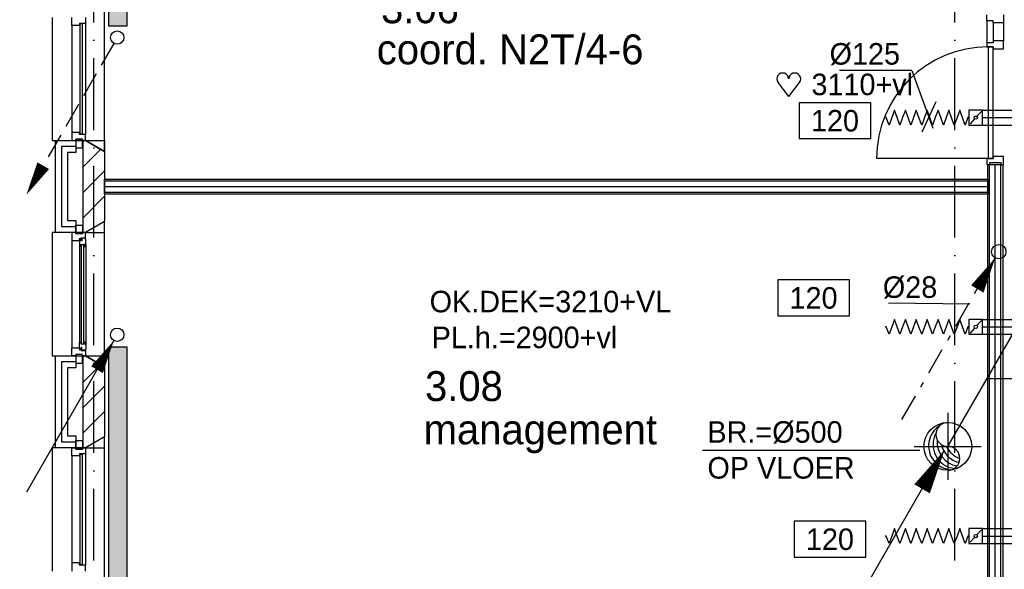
# Model space of a CAD drawing. Extents: x -36528 to 124080, y 290752 to 374852.
# Tile 26 of 66: x 44524 to 52758, y 324271 to 328867. Entities that reach past the tile are written whole.
import ezdxf
from ezdxf.enums import TextEntityAlignment as Align

# ---------------------------------------------------------------- set-up
doc = ezdxf.new("R2010")
doc.units = 0
doc.header["$LTSCALE"] = 100
for name, pattern in [('CENTER2', [11.25, 7.5, -1.25, 1.25, -1.25]), ('CENTER4', [5, 3.125, -0.625, 0.625, -0.625]), ('DASHDOT', [9, 6, -1.5, 0, -1.5]), ('LURETOUR', [6, 4, -2])]:
    doc.linetypes.add(name, pattern=pattern)
doc.layers.get('0').update_dxf_attribs({"linetype": 'CONTINUOUS'})
for name, color, linetype in [('AL$7----_STRAMIEN', 1, 'DASHDOT'), ('AL$8----_HULPLIJNEN', 2, 'CONTINUOUS'), ('AL21----_BUITENWAND', 4, 'CONTINUOUS'), ('AL21K---_ISOLATIE', 1, 'CONTINUOUS'), ('AL22----_BINNENWAND', 7, 'CONTINUOUS'), ('AL28----_KONSTRUKTIE', 3, 'CONTINUOUS'), ('AL31----_BUITENKOZ', 7, 'CONTINUOUS'), ('AL32----_BINNENKOZ', 7, 'CONTINUOUS'), ('AL32----_DRAAIRICHTING', 7, 'CONTINUOUS'), ('ALL-----_REFLIJNEN', 8, 'CONTINUOUS'), ('ALXAB---_PREFABBETON', 1, 'CONTINUOUS'), ('BOUW', 8, 'CONTINUOUS'), ('WL531---', 4, 'CONTINUOUS'), ('WL561---', 4, 'CONTINUOUS'), ('WL561---_AANVOER', 4, 'CONTINUOUS'), ('WL561---_RETOUR', 4, 'CONTINUOUS'), ('WL570---_HARTLIJN', 7, 'CONTINUOUS'), ('WL570---_RETOUR', 3, 'CONTINUOUS'), ('WL570---_TOEVOER', 3, 'CONTINUOUS'), ('WM570---', 1, 'CONTINUOUS')]:
    doc.layers.add(name, color=color, linetype=linetype)
doc.styles.add('BURO-018', font='BUROFONT.shx', dxfattribs={"height": 180})
doc.styles.add('BURO-025', font='BUROFONT.shx', dxfattribs={"height": 250})

# ---------------------------------------------------------------- blocks, each defined once
blk = doc.blocks.new('2322401')
at = {"color": 0, "linetype": 'CONTINUOUS'}
for p, q in [((-0.5, 0.5, 1), (-0.5, 0.5)), ((-0.5, 0.5, 1), (-0.5, -0.5, 1)), ((0.5, 0.5, 1), (-0.5, 0.5, 1)), ((0.5, 0.5), (-0.5, 0.5)), ((-0.5, 0.5), (-0.5, -0.5)), ((0.5, 0.5, 1), (0.5, 0.5)), ((0.5, -0.5, 1), (0.5, 0.5, 1)), ((0.5, -0.5), (0.5, 0.5)), ((-0.5, -0.5, 1), (-0.5, -0.5)), ((-0.5, -0.5, 1), (0.5, -0.5, 1)), ((-0.5, -0.5), (0.5, -0.5)), ((0.5, -0.5, 1), (0.5, -0.5))]:
    blk.add_line(p, q, dxfattribs=at)
blk = doc.blocks.new('CVHATCH1')
at = {"color": 0, "linetype": 'CONTINUOUS'}
blk.add_solid([(-0.5, -0.5), (0.5, -0.5), (-0.5, 0.5), (0.5, 0.5)], dxfattribs=at)
blk = doc.blocks.new('LDV2108')
at = {"color": 0, "linetype": 'CONTINUOUS'}
for p, q in [((-0.25, -0.433), (-1.187, -2.057)), ((-1.562, -2.706), (-2.5, -4.33)), ((-2.875, -4.98), (-3.812, -6.603)), ((-4.187, -7.253), (-5.125, -8.877)), ((-5.5, -9.526), (-6.437, -11.15))]:
    blk.add_line(p, q, dxfattribs=at)
blk.add_lwpolyline([(-6.75, -11.691, 0, 1, 0), (-5.5, -9.526, 1, 1, 0)], format="xyseb", dxfattribs=at)
blk.add_circle((0, 0), 0.5, dxfattribs=at)
blk = doc.blocks.new('LU-1D-F-7D2BC')
at = {"color": 0, "linetype": 'CONTINUOUS'}
for p, q in [((-350, 0), (-341.2, 0)), ((-341.2, 0), (-318.5, 62.5)), ((-318.5, 62.5), (-295.7, 0)), ((-295.7, 0), (-273, -62.5)), ((-273, -62.5), (-250.2, 0)), ((-250.2, 0), (-227.5, 62.5)), ((-227.5, 62.5), (-204.7, 0)), ((-204.7, 0), (-182, -62.5)), ((-182, -62.5), (-159.2, 0)), ((-159.2, 0), (-136.5, 62.5)), ((-136.5, 62.5), (-113.7, 0)), ((-113.7, 0), (-91, -62.5)), ((-91, -62.5), (-68.2, 0)), ((-68.2, 0), (-45.5, 62.5)), ((-45.5, 62.5), (-22.7, 0)), ((-22.7, 0), (0, -62.5)), ((0, -62.5), (22.7, 0)), ((22.7, 0), (45.5, 62.5)), ((45.5, 62.5), (68.2, 0)), ((68.2, 0), (91, -62.5)), ((91, -62.5), (113.7, 0)), ((113.7, 0), (136.5, 62.5)), ((136.5, 62.5), (159.2, 0)), ((159.2, 0), (182, -62.5)), ((182, -62.5), (204.7, 0)), ((204.7, 0), (227.5, 62.5)), ((227.5, 62.5), (250.2, 0)), ((250.2, 0), (273, -62.5)), ((273, -62.5), (295.7, 0)), ((295.7, 0), (318.5, 62.5)), ((318.5, 62.5), (341.2, 0)), ((341.2, 0), (350, 0))]:
    blk.add_line(p, q, dxfattribs=at)
blk = doc.blocks.new('*U30', base_point=(73844.3, 38488.7))
at = {"layer": 'WM570---', "linetype": 'CONTINUOUS'}
for p, q in [((73703.4, 38877), (73097, 38877)), ((73703.4, 38877), (73878.4, 38394.7)), ((73904, 38616.4), (73784.6, 38361))]:
    blk.add_line(p, q, dxfattribs=at)
at = {"layer": 'WM570---', "linetype": 'CONTINUOUS', "style": 'BURO-018'}
blk.add_text('%%c125', height=180, dxfattribs=at).set_placement((73603.4, 38927), align=Align.RIGHT)
blk = doc.blocks.new('LU-ORND')
at = {"color": 0, "linetype": 'CONTINUOUS'}
for p, q in [((-3, 1.5), (-3, -1.5)), ((3, 1.5), (-3, 1.5)), ((3, -1.5), (3, 1.5)), ((-3, -1.5), (3, -1.5))]:
    blk.add_line(p, q, dxfattribs=at)
blk = doc.blocks.new('HART')
at = {"color": 1}
for q in [(-39.7, 52.4), (39.7, 52.4)]:
    blk.add_line((0, 0), q, dxfattribs=at)
for centre, start, end in [((-22.1, 65.7), 0, 217.1867), ((22.1, 65.7), 322.8133, 180)]:
    blk.add_arc(centre, 22.1, start, end, dxfattribs=at)
blk = doc.blocks.new('LU-1D-K-7D')
at = {"color": 0, "linetype": 'CONTINUOUS'}
for p, q in [((-0.5, 62.5), (0.5, 62.5)), ((-0.5, -62.5), (0.5, -62.5))]:
    blk.add_line(p, q, dxfattribs=at)
at = {"layer": 'WL570---_HARTLIJN', "linetype": 'CENTER2'}
blk.add_line((-0.5, 0), (0.5, 0), dxfattribs=at)
blk = doc.blocks.new('LU-1D-KL-7D70')
at = {"color": 0, "linetype": 'CONTINUOUS'}
for p, q in [((-56.4, 62.5), (-56.4, -62.5)), ((56.4, 62.5), (-56.4, 62.5)), ((47, 52), (9.5, 10.5)), ((56.4, -62.5), (56.4, 62.5)), ((-56.4, -62.5), (56.4, -62.5)), ((-9.5, -10.5), (-47, -52))]:
    blk.add_line(p, q, dxfattribs=at)
blk.add_circle((0, 0), 14.1, dxfattribs=at)
blk = doc.blocks.new('LDV4109')
at = {"color": 0, "linetype": 'CONTINUOUS'}
for p, q in [((-1.125, -1.949), (-0.25, -0.433)), ((-1.688, -2.923), (-1.5, -2.598)), ((-3, -5.196), (-2.063, -3.572)), ((-3.563, -6.17), (-3.375, -5.846)), ((-4.875, -8.444), (-3.938, -6.82)), ((-5.438, -9.418), (-5.25, -9.093)), ((-6.75, -11.691), (-5.813, -10.068))]:
    blk.add_line(p, q, dxfattribs=at)
blk.add_lwpolyline([(-0.25, -0.433, 0, 1, 0), (-1.5, -2.598, 1, 1, 0)], format="xyseb", dxfattribs=at)
blk.add_circle((0, 0), 0.5, dxfattribs=at)
blk = doc.blocks.new('LDV4107')
at = {"color": 0, "linetype": 'CONTINUOUS'}
blk.add_line((-0.25, -0.433), (-6.75, -11.691), dxfattribs=at)
blk.add_lwpolyline([(-0.25, -0.433, 0, 1, 0), (-1.5, -2.598, 1, 1, 0)], format="xyseb", dxfattribs=at)
blk.add_circle((0, 0), 0.5, dxfattribs=at)
blk = doc.blocks.new('LU-PIJL1')
at = {"color": 0, "linetype": 'CONTINUOUS'}
blk.add_line((0, 0), (10.125, 17.537), dxfattribs=at)
blk.add_lwpolyline([(10.125, 17.537, 0, 1.5, 0), (8.25, 14.289, 1.5, 1.5, 0)], format="xyseb", dxfattribs=at)
blk = doc.blocks.new('LU-1-KI2')
at = {"color": 0, "linetype": 'CONTINUOUS'}
blk.add_circle((0, 0), 0.5, dxfattribs=at)
for centre, start, end in [((0.098, 0.01), 122.9221, 266.9628), ((0.191, 0.038), 151.6522, 263.7819), ((0.278, 0.084), 174.6069, 260.2716), ((0.354, 0.146), 192.3501, 256.1233), ((0.416, 0.222), 206.1028, 250.6419)]:
    blk.add_arc(centre, 0.5, start, end, dxfattribs=at)
at = {"layer": 'WL570---_HARTLIJN', "linetype": 'CENTER4'}
for p, q in [((0, 0.7), (0, -0.7)), ((-0.7, 0), (0.7, 0))]:
    blk.add_line(p, q, dxfattribs=at)
at = {"layer": 'WL570---_HARTLIJN', "color": 0, "linetype": 'CONTINUOUS'}
for centre, start, end in [((0, 0.25), 90, 270), ((0, -0.25), 270, 90)]:
    blk.add_arc(centre, 0.25, start, end, dxfattribs=at)

msp = doc.modelspace()

# ---------------------------------------------------------------- linework, layer by layer
at = {"layer": 'AL$7----_STRAMIEN', "color": 1}
msp.add_line((45144.348, 302741.907), (45144.348, 356571.726), dxfattribs=at)
msp.add_lwpolyline([(52344.348, 302741.907), (52344.348, 371420.208)], dxfattribs=at)
at = {"layer": 'AL$8----_HULPLIJNEN', "color": 8}
for p, q in [((45074.348, 327856.726), (45234.348, 327856.726)), ((45234.348, 327764.35), (45074.348, 327856.726)), ((45234.348, 327856.726), (45234.348, 327764.35)), ((45234.348, 327179.102), (45074.348, 327086.726)), ((45234.348, 327086.726), (45234.348, 327179.102)), ((45074.348, 327086.726), (45234.348, 327086.726)), ((45074.348, 326056.726), (45234.348, 326056.726)), ((45234.348, 325964.35), (45074.348, 326056.726)), ((45234.348, 326056.726), (45234.348, 325964.35)), ((45234.348, 325379.102), (45074.348, 325286.726)), ((45234.348, 325286.726), (45234.348, 325379.102)), ((45074.348, 325286.726), (45234.348, 325286.726))]:
    msp.add_line(p, q, dxfattribs=at)
at = {"layer": 'AL21----_BUITENWAND', "color": 8}
for p, q in [((44824.348, 327086.726), (44824.348, 327856.726)), ((44824.348, 327856.726), (44993.349, 327856.726)), ((44993.349, 327856.726), (44993.349, 327756.726)), ((44993.349, 327756.726), (44924.348, 327756.726)), ((44924.348, 327756.726), (44924.348, 327186.726)), ((44924.348, 327186.726), (44993.349, 327186.726)), ((44993.349, 327186.726), (44993.349, 327086.726)), ((44993.349, 327086.726), (44824.348, 327086.726)), ((44824.348, 325286.726), (44824.348, 326056.726)), ((44824.348, 326056.726), (44993.349, 326056.726)), ((44993.349, 326056.726), (44993.349, 325956.726)), ((44993.349, 325956.726), (44924.348, 325956.726)), ((44924.348, 325956.726), (44924.348, 325386.726)), ((44924.348, 325386.726), (44993.349, 325386.726)), ((44993.349, 325386.726), (44993.349, 325286.726)), ((44993.349, 325286.726), (44824.348, 325286.726))]:
    msp.add_line(p, q, dxfattribs=at)
at = {"layer": 'AL21K---_ISOLATIE', "color": 8, "linetype": 'CONTINUOUS'}
for p, q in [((45054.348, 327186.726), (45054.348, 327756.726)), ((45054.348, 325386.726), (45054.348, 325956.726))]:
    msp.add_line(p, q, dxfattribs=at)
at = {"layer": 'AL22----_BINNENWAND', "color": 8}
for p, q in [((52619.349, 323507.726), (52619.349, 327656.726)), ((52619.349, 327656.726), (52744.349, 327656.726)), ((52744.349, 327656.726), (52744.349, 323507.726)), ((45234.348, 327534.226), (52619.349, 327534.226)), ((45234.348, 327409.226), (45234.348, 327534.226)), ((52619.349, 327534.226), (52619.349, 327409.226)), ((52619.349, 327409.226), (45234.348, 327409.226))]:
    msp.add_line(p, q, dxfattribs=at)
at = {"layer": 'AL22----_BINNENWAND', "color": 8, "linetype": 'CONTINUOUS'}
for p, q in [((52634.349, 323507.726), (52634.349, 327656.726)), ((52729.349, 323507.726), (52729.349, 327656.726)), ((45234.348, 327519.226), (52619.349, 327519.226)), ((45234.348, 327424.226), (52619.349, 327424.226))]:
    msp.add_line(p, q, dxfattribs=at)
at = {"layer": 'AL28----_KONSTRUKTIE', "color": 8}
for p, q in [((45054.348, 327856.726), (45074.348, 327856.726)), ((45054.348, 327086.726), (45054.348, 327856.726)), ((45074.348, 327856.726), (45234.348, 327764.35)), ((45234.348, 327764.35), (45234.348, 327179.102)), ((45234.348, 327179.102), (45074.348, 327086.726)), ((45074.348, 327086.726), (45054.348, 327086.726)), ((45054.348, 326056.726), (45074.348, 326056.726)), ((45054.348, 325286.726), (45054.348, 326056.726)), ((45074.348, 326056.726), (45234.348, 325964.35)), ((45234.348, 325964.35), (45234.348, 325379.102)), ((45234.348, 325379.102), (45074.348, 325286.726)), ((45074.348, 325286.726), (45054.348, 325286.726))]:
    msp.add_line(p, q, dxfattribs=at)
at = {"layer": 'AL31----_BUITENKOZ', "color": 8}
for p, q in [((45234.348, 327764.35), (45234.348, 328979.102)), ((44794.348, 328886.726), (44794.348, 327856.726)), ((44960.348, 328819.726), (44960.348, 327923.726)), ((45074.348, 328836.726), (45074.348, 327906.726)), ((45049.349, 327866.726), (44993.349, 327866.726)), ((44993.349, 327866.726), (44993.349, 327795.726)), ((45049.349, 327795.726), (45049.349, 327866.726)), ((44794.348, 327856.726), (45074.348, 327856.726)), ((44993.349, 327795.726), (45049.349, 327795.726)), ((45074.348, 327856.726), (45234.348, 327764.35)), ((44993.349, 327076.726), (44993.349, 327147.726)), ((44993.349, 327147.726), (45049.349, 327147.726)), ((45049.349, 327147.726), (45049.349, 327076.726)), ((45234.348, 327179.102), (45074.348, 327086.726)), ((45234.348, 325964.35), (45234.348, 327179.102)), ((45074.348, 327086.726), (44794.348, 327086.726)), ((44794.348, 327086.726), (44794.348, 326056.726)), ((44993.349, 327086.726), (44960.348, 327086.726)), ((44960.348, 327086.726), (44960.348, 327019.726)), ((44993.349, 327076.726), (44993.349, 327086.726)), ((45049.349, 327076.726), (44993.349, 327076.726)), ((45049.349, 327076.726), (44993.349, 327076.726)), ((45023.348, 327019.726), (45023.348, 327036.726)), ((45023.348, 327036.726), (45038.348, 327036.726)), ((45038.348, 327036.726), (45038.348, 327042.726)), ((45038.348, 327042.726), (45074.348, 327042.726)), ((45073.107, 327039.542), (45043.348, 327039.542)), ((45043.348, 327039.542), (45043.348, 327017.042)), ((45074.348, 327086.726), (45049.349, 327086.726)), ((45049.349, 327086.726), (45049.349, 327076.726)), ((45073.107, 327032.477), (45073.107, 327039.542)), ((45074.348, 327042.726), (45074.348, 327086.726)), ((44960.348, 327019.726), (44960.348, 326123.726)), ((44960.348, 327019.726), (45023.348, 327019.726)), ((45038.348, 327025.042), (45023.348, 327025.042)), ((45023.348, 327025.042), (45023.348, 327019.726)), ((45023.348, 327019.726), (45023.348, 326972.601)), ((45023.348, 326972.601), (45023.348, 326170.851)), ((45023.348, 326972.601), (45036.348, 326970.542)), ((45036.348, 326970.542), (45036.348, 326987.542)), ((45036.348, 326987.542), (45077.348, 326987.542)), ((45038.348, 327017.042), (45038.348, 327025.042)), ((45043.348, 327017.042), (45038.348, 327017.042)), ((45075.052, 326987.542), (45061.52, 326987.542)), ((45061.52, 326987.542), (45061.52, 326970.542)), ((45061.52, 326970.542), (45075.052, 326970.542)), ((45077.348, 327030.028), (45073.107, 327032.477)), ((45075.052, 326970.542), (45075.052, 326987.542)), ((45077.348, 326987.542), (45077.348, 327030.028)), ((45077.348, 326987.542), (45077.348, 326155.91)), ((45023.348, 326170.851), (45036.348, 326172.91)), ((45023.348, 326123.726), (45023.348, 326170.851)), ((45036.348, 326172.91), (45036.348, 326155.91)), ((45036.348, 326155.91), (45077.348, 326155.91)), ((45061.52, 326155.91), (45061.52, 326172.91)), ((45061.52, 326172.91), (45075.052, 326172.91)), ((45075.052, 326155.91), (45061.52, 326155.91)), ((45075.052, 326172.91), (45075.052, 326155.91)), ((45077.348, 326155.91), (45077.348, 326113.424)), ((44794.348, 326056.726), (45074.348, 326056.726)), ((44960.348, 326056.726), (44960.348, 326123.726)), ((44960.348, 326123.726), (45023.348, 326123.726)), ((44993.349, 326056.726), (44960.348, 326056.726)), ((45049.349, 326066.726), (44993.349, 326066.726)), ((44993.349, 326066.726), (44993.349, 325995.726)), ((45049.349, 326066.726), (44993.349, 326066.726)), ((44993.349, 326066.726), (44993.349, 326056.726)), ((45023.348, 326123.726), (45023.348, 326106.726)), ((45023.348, 326118.41), (45023.348, 326123.726)), ((45038.348, 326118.41), (45023.348, 326118.41)), ((45023.348, 326106.726), (45038.348, 326106.726)), ((45043.348, 326126.41), (45038.348, 326126.41)), ((45038.348, 326126.41), (45038.348, 326118.41)), ((45038.348, 326106.726), (45038.348, 326100.726)), ((45038.348, 326100.726), (45074.348, 326100.726)), ((45043.348, 326103.91), (45043.348, 326126.41)), ((45073.107, 326103.91), (45043.348, 326103.91)), ((45049.349, 325995.726), (45049.349, 326066.726)), ((45049.349, 326056.726), (45049.349, 326066.726)), ((45074.348, 326056.726), (45049.349, 326056.726)), ((45077.348, 326113.424), (45073.107, 326110.975)), ((45073.107, 326110.975), (45073.107, 326103.91)), ((45074.348, 326100.726), (45074.348, 326056.726)), ((45074.348, 326056.726), (45234.348, 325964.35)), ((44993.349, 325995.726), (45049.349, 325995.726)), ((44993.349, 325276.726), (44993.349, 325347.726)), ((44993.349, 325347.726), (45049.349, 325347.726)), ((45049.349, 325347.726), (45049.349, 325276.726)), ((45234.348, 325379.102), (45074.348, 325286.726)), ((45234.348, 324164.35), (45234.348, 325379.102)), ((45074.348, 325286.726), (44794.348, 325286.726)), ((44794.348, 325286.726), (44794.348, 324256.726)), ((45049.349, 325276.726), (44993.349, 325276.726)), ((45074.348, 325236.726), (45074.348, 324306.726)), ((44960.348, 325219.726), (44960.348, 324323.726))]:
    msp.add_line(p, q, dxfattribs=at)
at = {"layer": 'AL31----_BUITENKOZ', "color": 8, "linetype": 'CONTINUOUS'}
for p, q in [((44960.348, 328819.726), (44960.348, 328886.726)), ((45074.348, 328886.726), (45074.348, 328836.726)), ((45023.348, 328819.726), (44960.348, 328819.726)), ((44960.348, 328819.726), (44960.348, 328819.726)), ((44960.348, 328819.726), (44960.348, 328819.726)), ((44960.348, 328819.726), (44960.348, 328819.726)), ((44960.348, 328819.726), (44960.348, 328819.726)), ((45074.348, 328836.726), (45023.348, 328836.726)), ((45023.348, 328836.726), (45023.348, 328819.726)), ((45048.348, 328831.726), (45027.348, 328831.726)), ((45027.348, 328831.726), (45027.348, 327911.726)), ((45048.348, 327911.726), (45048.348, 328831.726)), ((45074.348, 328836.726), (45074.348, 328836.726)), ((45023.348, 327923.726), (44960.348, 327923.726)), ((44960.348, 327923.726), (44960.348, 327923.726)), ((44960.348, 327923.726), (44960.348, 327923.726)), ((44960.348, 327923.726), (44960.348, 327923.726)), ((44960.348, 327923.726), (44960.348, 327923.726)), ((44960.348, 327923.726), (44960.348, 327856.726)), ((44993.349, 327856.726), (44993.349, 327866.726)), ((44993.349, 327866.726), (45049.349, 327866.726)), ((45023.348, 327906.726), (45023.348, 327923.726)), ((45074.348, 327906.726), (45023.348, 327906.726)), ((45027.348, 327911.726), (45048.348, 327911.726)), ((45049.349, 327866.726), (45049.349, 327856.726)), ((45074.348, 327906.726), (45074.348, 327906.726)), ((45074.348, 327856.726), (45074.348, 327906.726)), ((44960.348, 327856.726), (44993.349, 327856.726)), ((45049.349, 327856.726), (45049.349, 327856.726)), ((45049.349, 327856.726), (45074.348, 327856.726)), ((45059.348, 326985.542), (45038.348, 326985.542)), ((45038.348, 326985.542), (45038.348, 326157.91)), ((45059.348, 326157.91), (45059.348, 326985.542)), ((45038.348, 326157.91), (45059.348, 326157.91)), ((44960.348, 325219.726), (44960.348, 325286.726)), ((44960.348, 325286.726), (44993.349, 325286.726)), ((44993.349, 325286.726), (44993.349, 325276.726)), ((44993.349, 325276.726), (45049.349, 325276.726)), ((45074.348, 325236.726), (45023.348, 325236.726)), ((45023.348, 325236.726), (45023.348, 325219.726)), ((45048.348, 325231.726), (45027.348, 325231.726)), ((45027.348, 325231.726), (45027.348, 324311.726)), ((45048.348, 324311.726), (45048.348, 325231.726)), ((45049.349, 325276.726), (45049.349, 325286.726)), ((45049.349, 325286.726), (45049.349, 325286.726)), ((45049.349, 325286.726), (45074.348, 325286.726)), ((45074.348, 325286.726), (45074.348, 325236.726)), ((45074.348, 325236.726), (45074.348, 325236.726)), ((45023.348, 325219.726), (44960.348, 325219.726)), ((44960.348, 325219.726), (44960.348, 325219.726)), ((44960.348, 325219.726), (44960.348, 325219.726)), ((44960.348, 325219.726), (44960.348, 325219.726)), ((44960.348, 325219.726), (44960.348, 325219.726)), ((45023.348, 324323.726), (44960.348, 324323.726)), ((44960.348, 324323.726), (44960.348, 324323.726)), ((44960.348, 324323.726), (44960.348, 324323.726)), ((44960.348, 324323.726), (44960.348, 324323.726)), ((44960.348, 324323.726), (44960.348, 324323.726)), ((44960.348, 324323.726), (44960.348, 324256.726)), ((45023.348, 324306.726), (45023.348, 324323.726)), ((45074.348, 324306.726), (45023.348, 324306.726)), ((45027.348, 324311.726), (45048.348, 324311.726)), ((45074.348, 324306.726), (45074.348, 324306.726)), ((45074.348, 324256.726), (45074.348, 324306.726))]:
    msp.add_line(p, q, dxfattribs=at)
at = {"layer": 'AL32----_BINNENKOZ', "color": 8}
for p, q in [((52612.349, 328857.726), (52612.349, 328907.726)), ((52663.349, 328857.726), (52612.349, 328857.726)), ((52612.349, 328857.726), (52612.349, 328673.726)), ((52663.349, 328840.726), (52663.349, 328857.726)), ((52751.349, 328907.726), (52751.349, 328840.726)), ((52751.349, 328840.726), (52663.349, 328840.726)), ((52663.349, 328840.726), (52663.349, 328690.726)), ((52751.349, 328840.726), (52751.349, 328690.726)), ((52751.349, 328690.726), (52663.349, 328690.726)), ((52663.349, 328690.726), (52663.349, 328673.726)), ((52751.349, 328623.726), (52751.349, 328690.726)), ((52612.349, 328673.726), (52612.349, 328640.726)), ((52663.349, 328673.726), (52612.349, 328673.726)), ((52612.349, 328673.726), (52612.349, 328640.726)), ((52612.349, 328640.726), (52663.349, 328640.726)), ((52663.349, 328640.726), (52623.349, 328640.726)), ((52623.349, 328640.726), (52623.349, 327706.726)), ((52663.349, 328640.726), (52663.349, 328623.726)), ((52663.349, 327706.726), (52663.349, 328640.726)), ((52663.349, 328623.726), (52751.349, 328623.726)), ((52663.349, 327706.726), (52612.349, 327706.726)), ((52612.349, 327706.726), (52612.349, 327656.726)), ((52623.349, 327706.726), (52663.349, 327706.726)), ((52751.349, 327723.726), (52663.349, 327723.726)), ((52663.349, 327723.726), (52663.349, 327706.726)), ((52751.349, 327656.726), (52751.349, 327723.726)), ((52612.349, 327656.726), (52637.349, 327656.726)), ((52637.349, 327656.726), (52637.349, 327672.726)), ((52637.349, 327672.726), (52729.349, 327672.726)), ((52729.349, 327672.726), (52729.349, 327656.726)), ((52729.349, 327656.726), (52751.349, 327656.726))]:
    msp.add_line(p, q, dxfattribs=at)
at = {"layer": 'AL32----_DRAAIRICHTING', "color": 8}
msp.add_line((52623.349, 327706.726), (51689.349, 327706.726), dxfattribs=at)
msp.add_arc((52623.349, 327706.726), 934, 90, 180, dxfattribs=at)
at = {"layer": 'ALL-----_REFLIJNEN', "color": 8, "linetype": 'CONTINUOUS'}
for p, q in [((44993.349, 327806.726), (44874.348, 327806.726)), ((44874.348, 327806.726), (44874.348, 327136.726)), ((52681.849, 323507.726), (52681.849, 327656.726)), ((45234.348, 327471.726), (52619.349, 327471.726)), ((44874.348, 327136.726), (44993.349, 327136.726)), ((44993.349, 326006.726), (44874.348, 326006.726)), ((44874.348, 326006.726), (44874.348, 325336.726)), ((44874.348, 325336.726), (44993.349, 325336.726))]:
    msp.add_line(p, q, dxfattribs=at)
at = {"layer": 'ALXAB---_PREFABBETON', "color": 8}
for p, q in [((45054.348, 327847.63), (45063.444, 327856.726)), ((45054.348, 327635.498), (45201.922, 327783.071)), ((45054.348, 327423.366), (45234.348, 327603.366)), ((45054.348, 327211.234), (45234.348, 327391.234)), ((45054.348, 326047.63), (45063.444, 326056.726)), ((45054.348, 325835.498), (45201.922, 325983.071)), ((45054.348, 325623.366), (45234.348, 325803.366)), ((45054.348, 325411.234), (45234.348, 325591.234))]:
    msp.add_line(p, q, dxfattribs=at)
at = {"layer": 'WM570---', "linetype": 'CONTINUOUS'}
msp.add_line((51788.558, 326498.19), (52468.941, 326490.712), dxfattribs=at)
at = {"layer": 'WM570---', "color": 1}
msp.add_line((53412.764, 325862.221), (52610.272, 325862.961), dxfattribs=at)
at = {"layer": 'WM570---'}
msp.add_line((50233.455, 325267.163), (52050.842, 325267.163), dxfattribs=at)

# ---------------------------------------------------------------- block references
at = {"layer": 'WL531---', "color": 2, "xscale": 120, "yscale": 120, "zscale": 120}
msp.add_blockref('LDV4109', (52711.601, 326927.101), dxfattribs=at)
at = {"layer": 'WL561---', "xscale": -2720, "yscale": 150}
for name, p, zscale, rotation in [('2322401', (45345.772, 330171.726), 400, 89.9999999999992), ('CVHATCH1', (45345.772, 330171.726), 2720, 89.99999999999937), ('2322401', (45345.772, 324771.726), 400, 89.9999999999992), ('CVHATCH1', (45345.772, 324771.726), 2720, 89.99999999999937)]:
    msp.add_blockref(name, p, dxfattribs=dict(at, zscale=zscale, rotation=rotation))
at = {"layer": 'WL561---_AANVOER', "color": 2, "xscale": 112.5, "yscale": 112.5, "zscale": 112.5}
msp.add_blockref('LDV4107', (45339.544, 326232.49), dxfattribs=at)
at = {"layer": 'WL561---_RETOUR', "color": 2, "xscale": 112.5, "yscale": 112.5, "zscale": 112.5}
msp.add_blockref('LDV2108', (45339.662, 328717.924), dxfattribs=at)
at = {"layer": 'WL570---_RETOUR', "linetype": 'LURETOUR', "rotation": 180}
for p in [(52112.066, 328048.629), (52112.066, 326298.629), (52112.066, 324548.629)]:
    msp.add_blockref('LU-1D-F-7D2BC', p, dxfattribs=at)
at = {"layer": 'WL570---_RETOUR', "linetype": 'CONTINUOUS', "rotation": 359.9999999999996}
for p in [(52518.516, 328048.629), (52518.516, 326298.629), (52518.516, 324548.629)]:
    msp.add_blockref('LU-1D-KL-7D70', p, dxfattribs=at)
at = {"layer": 'WL570---_RETOUR', "linetype": 'LURETOUR'}
for p, xscale, rotation in [((53306.768, 328048.629), 1463.603025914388, 359.9999999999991), ((53306.768, 326298.629), 1463.603025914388, 359.9999999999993), ((53331.768, 324548.629), 1513.603025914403, 359.9999999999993)]:
    msp.add_blockref('LU-1D-K-7D', p, dxfattribs=dict(at, xscale=xscale, rotation=rotation))
at = {"layer": 'WL570---_RETOUR', "color": 3, "linetype": 'LURETOUR', "xscale": 400, "yscale": 400, "zscale": 400}
msp.add_blockref('LU-1-KI2', (52285.025, 325298.848), dxfattribs=at)
at = {"layer": 'WL570---_TOEVOER', "color": 3, "xscale": 100, "yscale": 100, "zscale": 100}
for p in [(52285.025, 325298.848), (51245.209, 323515.173)]:
    msp.add_blockref('LU-PIJL1', p, dxfattribs=at)
at = {"layer": 'WM570---'}
msp.add_blockref('*U30', (52126.269, 328053.205), dxfattribs=at)
at = {"layer": 'WM570---', "xscale": 2.25, "yscale": 2.25, "zscale": 2.25}
msp.add_blockref('HART', (50955.321, 328223.71), dxfattribs=at)
at = {"layer": 'WM570---'}
ref = msp.add_blockref('LU-ORND', (51341.692, 328022.4), dxfattribs=dict(at, xscale=100, yscale=100, zscale=100))
ref.add_attrib('LU_TEXT1', '120', dxfattribs={"layer": '0', "color": 1, "linetype": 'CONTINUOUS', "height": 180, "style": 'BURO-018'}).set_placement((51341.692, 328022.4), align=Align.MIDDLE)
ref = msp.add_blockref('LU-ORND', (51162.586, 326540.889), dxfattribs=dict(at, xscale=100, yscale=100, zscale=100))
ref.add_attrib('LU_TEXT1', '120', dxfattribs={"layer": '0', "color": 1, "linetype": 'CONTINUOUS', "height": 180, "style": 'BURO-018'}).set_placement((51162.586, 326540.889), align=Align.MIDDLE)
ref = msp.add_blockref('LU-ORND', (51299.537, 324522.4), dxfattribs=dict(at, xscale=100, yscale=100, zscale=100))
ref.add_attrib('LU_TEXT1', '120', dxfattribs={"layer": '0', "color": 1, "linetype": 'CONTINUOUS', "height": 180, "style": 'BURO-018'}).set_placement((51299.537, 324522.4), align=Align.MIDDLE)

# ---------------------------------------------------------------- texts
at = {"layer": 'BOUW', "style": 'BURO-025'}
for s, p in [('3.06', (47545.983, 328837.538)), ('coord. N2T/4-6', (47510.234, 328494.256)), ('3.08', (47913.735, 325677.938)), ('management', (47902.111, 325315.943))]:
    msp.add_text(s, height=250, dxfattribs=at).set_placement(p)
at = {"layer": 'BOUW', "color": 1, "style": 'BURO-018'}
for s, p in [('OK.DEK=3210+VL', (47951.995, 326420.169)), ('PL.h.=2900+vl', (47968.526, 326120.169))]:
    msp.add_text(s, height=180, dxfattribs=at).set_placement(p)
at = {"layer": 'WM570---', "color": 1, "style": 'BURO-018'}
for s, p in [('3110+vl', (51144.723, 328235.95)), ('BR.=%%C500', (50274.995, 325329.443)), ('OP VLOER', (50274.995, 325029.443))]:
    msp.add_text(s, height=180, dxfattribs=at).set_placement(p)
at = {"layer": 'WM570---', "linetype": 'CONTINUOUS', "style": 'BURO-018'}
msp.add_text('%%c28', height=180, dxfattribs=at).set_placement((51741.894, 326540.712))

doc.saveas('drawing.dxf')
